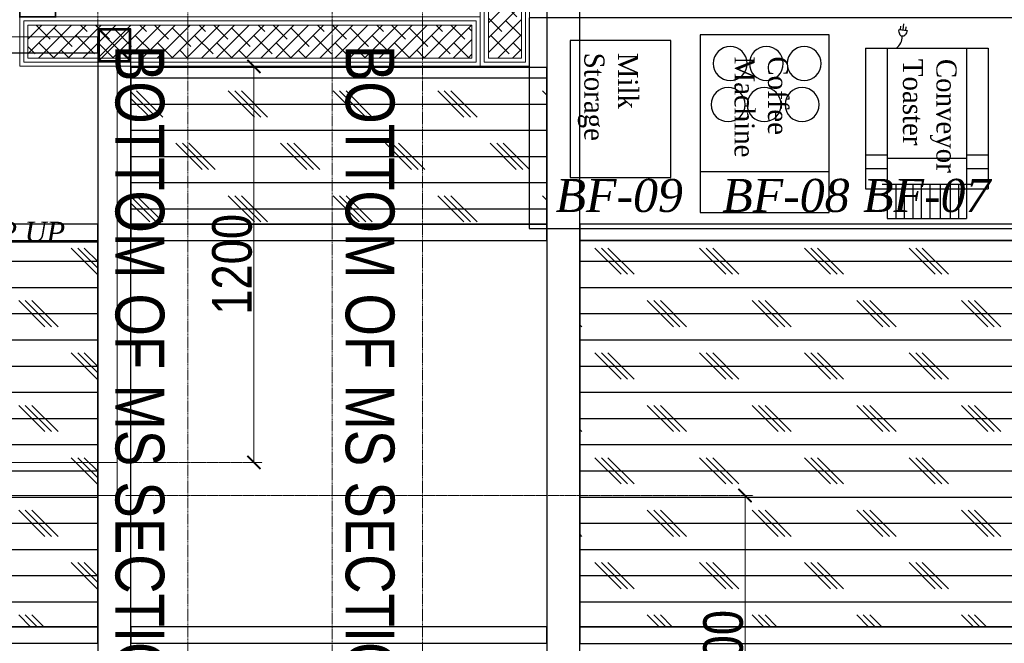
# Model space of a CAD drawing. Header units: millimetres. Extents: x -106827 to 92813, y -35754 to 7831.
# Tile 146 of 160: x -1181 to 1803, y -19645 to -17756. Entities that reach past the tile are written whole.
import ezdxf
from ezdxf.xclip import XClip

# ---------------------------------------------------------------- set-up
doc = ezdxf.new("R2010")
doc.units = ezdxf.units.MM
doc.header["$XCLIPFRAME"] = 2
doc.header["$PDMODE"] = 35
doc.linetypes.add('General Arrangement Plan$0$( Hidden )', pattern=[0.375, 0.25, -0.125])
doc.linetypes.add('General Arrangement Plan$1$HIDDEN', pattern=[0.375, 0.25, -0.125])
for name, color, linetype in [('Elevation hatch', 7, 'Continuous'), ('General Arrangement Plan$1$Equipment', 5, 'Continuous'), ('General Arrangement Plan$1$Equipment Name', 7, 'Continuous'), ('General Arrangement Plan$1$IDS-DOOR', 45, 'Continuous'), ('M-HVAC-INSULATION', 7, 'Continuous')]:
    doc.layers.add(name, color=color, linetype=linetype)
for name, color, linetype, lineweight in [('General Arrangement Plan$0$DIM', 7, 'Continuous', 13), ('General Arrangement Plan$0$TEXT', 7, 'Continuous', 5), ('General Arrangement Plan$1$A-HATCH', 15, 'Continuous', 0), ('General Arrangement Plan$1$A-PARTITION', 23, 'Continuous', 9), ('General Arrangement Plan$1$BEAM', 113, 'Continuous', 9), ('General Arrangement Plan$1$Finishes', 5, 'Continuous', 13), ('General Arrangement Plan$1$WALL NEW', 6, 'Continuous', 13)]:
    doc.layers.add(name, color=color, linetype=linetype, lineweight=lineweight)
doc.layers.add('General Arrangement Plan$1$MS', color=7, linetype='Continuous', lineweight=0, true_color=0x3c5977)
doc.styles.add('General Arrangement Plan$1$Standard', font='ARIALN.TTF')
doc.styles.add('General Arrangement Plan$1$style 2', font='arial.ttf', dxfattribs={"height": 25})
doc.styles.add('General Arrangement Plan$1$style12', font='BOOKOSI.TTF')
doc.styles.add('General Arrangement Plan$1$TMH-TEXT', font='simplex.shx', dxfattribs={"width": 0.8})
doc.dimstyles.new('General Arrangement Plan$1$TFS-Dim', dxfattribs={"dimtxt": 120, "dimasz": 40, "dimexe": 25, "dimexo": 25, "dimgap": 4.5, "dimtad": 1, "dimdec": 0, "dimzin": 0, "dimdsep": 46, "dimtxsty": 'General Arrangement Plan$1$Standard', "dimblk": 'General Arrangement Plan$1$_ArchTick', "dimcen": 0.09, "dimdle": 2, "dimclrd": 256, "dimclre": 8, "dimadec": 0, "dimazin": 0, "dimtfac": 1, "dimtdec": 0, "dimtofl": 0, "dimtmove": 1, "dimatfit": 3, "dimfxl": 1, "dimtolj": 1, "dimtzin": 0, "dimlwd": -1, "dimlwe": -1, "dimarcsym": 0})
pattern_1 = [(0, (-27179.21, -19598.95), (0, 79.375), []), (135, (-27139.52, -19638.64), (-158.75, -158.75), [112.2532, -112.2532]), (135, (-27119.68, -19638.64), (-158.75, -158.75), [112.2532, -112.2532]), (135, (-27099.83, -19638.64), (-158.75, -158.75), [112.2532, -112.2532])]

# ---------------------------------------------------------------- blocks, each defined once
blk = doc.blocks.new('General Arrangement Plan$1$A$Cc3302e59')
at = {"layer": 'General Arrangement Plan$1$Equipment'}
for p, q in [((-419.1, 366), (-419.1, 0)), ((0, 366), (-419.1, 366)), ((-358.7, 366), (-358.7, 301.4)), ((-317.5, 366), (-317.5, 301.4)), ((0, 366), (0, 0)), ((-508, 301.4), (-508, 64.6)), ((-419.1, 301.4), (-508, 301.4)), ((0, 301.4), (-419.1, 301.4)), ((-405.8, 316.5), (-405.8, 49.5)), ((-327.7, 301.4), (-327.7, 64.6)), ((-405.8, 276), (-508, 276)), ((55.7, 266), (53.2, 242.2)), ((-405.8, 250.6), (-508, 250.6)), ((53.6, 245.6), (63.7, 244.5)), ((54.4, 253.7), (72.5, 251.9)), ((55.3, 261.9), (65.4, 260.9)), ((-405.8, 225.2), (-508, 225.2)), ((-405.8, 199.8), (-508, 199.8)), ((-405.8, 174.4), (-508, 174.4)), ((-405.8, 143.8), (-507, 143.8)), ((-405.8, 113.9), (-508, 113.9)), ((-405.8, 88.5), (-508, 88.5)), ((-419.1, 64.6), (-508, 64.6)), ((0, 64.6), (-419.1, 64.6)), ((0, 64.6), (-419.1, 64.6)), ((-358.7, 64.6), (-358.7, 0)), ((-317.5, 64.6), (-317.5, 0)), ((0, 0), (-419.1, 0))]:
    blk.add_line(p, q, dxfattribs=at)
blk.add_lwpolyline([(53.2, 242.2, -0.063324), (45.7, 244, -0.07639), (40.1, 247.1, -0.107132), (36.2, 251.8, -0.14755), (35.4, 256.1, -0.14755), (37.1, 260.2, -0.107132), (41.8, 263.9, -0.07639), (48, 265.9, -0.063324), (55.7, 266, -0.063324)], format="xyb", dxfattribs=at)
blk.add_arc((35.8, 300.9), 44.7, 216.852, 269.4417, dxfattribs=at)
blk = doc.blocks.new('General Arrangement Plan$1$A$C54c34bd5')
at = {"layer": 'General Arrangement Plan$1$Equipment'}
blk.add_line((0, 407.7), (385, 407.7), dxfattribs=at)
blk.add_lwpolyline([(0, 530), (385, 530), (385, 0), (0, 0), (0, 530)], dxfattribs=at)
for centre in [(83.6, 208.4), (191.4, 208.4), (304.3, 208.4), (89.9, 85.8), (197.7, 85.8), (310.6, 85.8)]:
    blk.add_circle(centre, 50.7, dxfattribs=at)
blk = doc.blocks.new('General Arrangement Plan$1$A$C08D46EED')
at = {"lineweight": 0}
for p, q in [((-523.2, 710.2), (-440.8, 609.6)), ((-1219.8, 140, 0), (-1137.4, 39.4))]:
    blk.add_line(p, q, dxfattribs=at)
at = {"linetype": 'Continuous', "lineweight": 0, "const_width": 6}
blk.add_lwpolyline([(-440.8, 609.6), (-523.2, 710.2), (-569.6, 672.2), (-525.3, 618), (-513.6, 627.5), (-475.6, 581.1)], close=True, dxfattribs=at)
blk.add_lwpolyline([(-440.8, 609.6), (-523.2, 710.2), (-569.6, 672.2), (-525.3, 618), (-513.6, 627.5), (-475.6, 581.1)], close=True, dxfattribs=at)
at = {"lineweight": 0}
blk.add_lwpolyline([(-513.6, 627.5), (-560.1, 589.5), (-46.4, -38), (0, 0)], close=True, dxfattribs=at)
blk.add_lwpolyline([(-513.6, 627.5), (-560.1, 589.5), (-46.4, -38), (0, 0)], close=True, dxfattribs=at)
at = {"linetype": 'Continuous', "lineweight": 0, "const_width": 6, "elevation": 0}
blk.add_lwpolyline([(-1138.2, 38.8), (-1220.6, 139.4), (-1174.1, 177.4), (-1129.8, 123.2), (-1141.4, 113.7), (-1103.4, 67.3)], close=True, dxfattribs=at)
blk.add_lwpolyline([(-1138.2, 38.8), (-1220.6, 139.4), (-1174.1, 177.4), (-1129.8, 123.2), (-1141.4, 113.7), (-1103.4, 67.3)], close=True, dxfattribs=at)
at = {"color": 8, "linetype": 'General Arrangement Plan$1$HIDDEN', "ltscale": 0.025}
blk.add_arc((-511.6, 632, 0), 815.6, 219.45, 304.7707, dxfattribs=at)
blk = doc.blocks.new('General Arrangement Plan$1$_ArchTick')
at = {"color": 0, "linetype": 'ByBlock', "const_width": 0.15}
blk.add_lwpolyline([(-0.5, -0.5), (0.5, 0.5)], dxfattribs=at)
blk = doc.blocks.new('*D258')
at = {"layer": 'Defpoints', "color": 0}
for p in [(3573.2, 11235.3), (3158.8, 10035.4), (3573.2, 10035.4)]:
    blk.add_point(p, dxfattribs=at)
at = {"layer": 'General Arrangement Plan$0$DIM', "color": 8}
blk.add_line((3573.2, 11237.3), (3573.2, 10033.4), dxfattribs=at)
at = {"layer": 'General Arrangement Plan$0$DIM', "color": 8, "linetype": 'General Arrangement Plan$0$( Hidden )'}
blk.add_line((3183.8, 10035.4), (3598.2, 10035.4), dxfattribs=at)
at = {"layer": 'General Arrangement Plan$0$DIM', "color": 8, "xscale": 40, "yscale": 40, "zscale": 40}
for p, rotation in [((3573.2, 11235.3), 90), ((3573.2, 10035.4), 270)]:
    blk.add_blockref('General Arrangement Plan$1$_ArchTick', p, dxfattribs=dict(at, rotation=rotation))
at = {"layer": 'General Arrangement Plan$0$DIM', "color": 0, "insert": (3507.4, 10635.3), "char_height": 120, "attachment_point": 5, "rotation": 90, "style": 'General Arrangement Plan$1$Standard'}
blk.add_mtext('\\A1;1200', dxfattribs=at)
blk = doc.blocks.new('*D264')
at = {"layer": 'Defpoints', "color": 0}
for p in [(3158.8, 9935.3), (5061.9, 9935.3), (4358.8, 8935.4)]:
    blk.add_point(p, dxfattribs=at)
at = {"layer": 'General Arrangement Plan$0$DIM', "color": 8, "linetype": 'General Arrangement Plan$0$( Hidden )'}
for p, q in [((3183.8, 9935.3), (5086.9, 9935.3)), ((4383.8, 8935.4), (5086.9, 8935.4))]:
    blk.add_line(p, q, dxfattribs=at)
at = {"layer": 'General Arrangement Plan$0$DIM', "color": 8}
blk.add_line((5061.9, 8933.4), (5061.9, 9937.3), dxfattribs=at)
at = {"layer": 'General Arrangement Plan$0$DIM', "color": 8, "xscale": 40, "yscale": 40, "zscale": 40}
for p, rotation in [((5061.9, 9935.3), 90), ((5061.9, 8935.4), 270)]:
    blk.add_blockref('General Arrangement Plan$1$_ArchTick', p, dxfattribs=dict(at, rotation=rotation))
at = {"layer": 'General Arrangement Plan$0$DIM', "color": 0, "insert": (4996.1, 9435.4), "char_height": 120, "attachment_point": 5, "rotation": 90, "style": 'General Arrangement Plan$1$Standard'}
blk.add_mtext('\\A1;1000', dxfattribs=at)
blk = doc.blocks.new('General Arrangement Plan$1$A$C0642dd72')
at = {"layer": 'General Arrangement Plan$1$MS', "ltscale": 10}
for p, q in [((2899.7, 10224.7), (2999.7, 10324.7)), ((2999.7, 10224.7), (2899.7, 10324.7))]:
    blk.add_line(p, q, dxfattribs=at)
for points in [[(2899.7, 10224.7), (2999.7, 10224.7), (2999.7, 10324.7), (2899.7, 10324.7)], [(2903.7, 10228.7), (2995.7, 10228.7), (2995.7, 10320.7), (2903.7, 10320.7)]]:
    blk.add_lwpolyline(points, close=True, dxfattribs=at)
blk = doc.blocks.new('A$C03659140')
at = {"ltscale": 10}
for p, q in [((2899.7, 10224.7), (2999.7, 10324.7)), ((2999.7, 10224.7), (2899.7, 10324.7))]:
    blk.add_line(p, q, dxfattribs=at)
at = {"color": 3, "ltscale": 10}
for points in [[(4360.4, 5442.6), (4360.4, 10397), (4260.4, 10397), (4260.4, 5442.6)], [(2999.6, 5442.5), (2999.9, 10224.7), (2899.9, 10224.7), (2899.6, 5442.5)]]:
    blk.add_lwpolyline(points, close=True, dxfattribs=at)
at = {"color": 6, "ltscale": 10}
blk.add_lwpolyline([(1450.1, 10252.3), (2899.7, 10252.2), (2899.7, 10300.2), (1450.1, 10300.3)], close=True, dxfattribs=at)
at = {"color": 4, "ltscale": 10}
for points in [[(2899.7, 10224.7), (2999.7, 10224.7), (2999.7, 10324.7), (2899.7, 10324.7)], [(2903.7, 10228.7), (2995.7, 10228.7), (2995.7, 10320.7), (2903.7, 10320.7)]]:
    blk.add_lwpolyline(points, close=True, dxfattribs=at)
at = {"color": 30, "ltscale": 10}
for points in [[(1450.1, 9683.5), (2899.7, 9683.4), (2899.7, 9733.4), (1450.1, 9733.5)], [(2999.7, 9683.4), (4260.3, 9683.4), (4260.3, 9733.4), (2999.7, 9733.4)], [(4360.2, 9683.3), (5979.9, 9683.2), (5979.9, 9733.2), (4360.2, 9733.3)], [(1450.1, 8463.5), (2899.7, 8463.4), (2899.7, 8513.4), (1450.1, 8513.5)], [(2999.7, 8463.4), (4260.3, 8463.4), (4260.3, 8513.4), (2999.7, 8513.4)], [(4360.2, 8463.3), (5979.9, 8463.2), (5979.9, 8513.2), (4360.2, 8513.3)]]:
    blk.add_lwpolyline(points, close=True, dxfattribs=at)
blk = doc.blocks.new('General Arrangement Plan')
at = {"layer": 'General Arrangement Plan$1$A-HATCH', "lineweight": -2, "true_color": 0x939598}
h = blk.add_hatch(dxfattribs=at)
h.set_pattern_fill('ANSI38', color=252, scale=10, angle=180)
h.paths.add_polyline_path([(4384, 11260.3), (4384, 12575.7), (4284, 12575.7), (4284, 11260.3)])
h = blk.add_hatch(dxfattribs=at)
h.set_pattern_fill('ANSI38', color=252, scale=10, angle=180)
h.paths.add_polyline_path([(4234, 11360.3), (2888.3, 11360.3), (2888.3, 11260.3), (4234, 11260.3)])
at = {"color": 252, "true_color": 0x939598}
blk.add_line((4993.6, 11172.8), (4993.6, 11172.8), dxfattribs=at)
at = {"layer": 'General Arrangement Plan$1$A-PARTITION', "ltscale": 10}
blk.add_line((3158.8, 10035.4), (3158.8, 11235.3), dxfattribs=at)
blk.add_lwpolyline([(1663.3, 11235.3), (1663.3, 11085.3, 0.414214), (2713.3, 10035.3), (3158.8, 10035.3), (3158.8, 9935.3), (2713.3, 9935.3, -0.414214), (1563.3, 11085.3), (1563.3, 11235.3)], format="xyb", dxfattribs=at)
at = {"layer": 'General Arrangement Plan$1$BEAM', "linetype": 'General Arrangement Plan$0$( Hidden )', "ltscale": 11}
for points in [[(3373.3, 14050.1), (3373.2, 899.1), (3099.8, 899.1), (3099.8, 14050.1)], [(4084.2, 14050.1), (4084.2, 899.1), (3810.8, 899.1), (3810.8, 14050.1)]]:
    blk.add_lwpolyline(points, close=True, dxfattribs=at)
at = {"layer": 'General Arrangement Plan$1$Equipment', "color": 32, "ltscale": 0.2}
blk.add_lwpolyline([(4407.7, 10743.6), (10108.5, 10743.6), (10108.5, 11382.6), (4407.7, 11382.6)], close=True, dxfattribs=at)
at = {"layer": 'General Arrangement Plan$1$Equipment'}
blk.add_lwpolyline([(4836.7, 11313.2), (4531.9, 11313.2), (4531.9, 10898.2), (4836.7, 10898.2)], close=True, dxfattribs=at)
at = {"layer": 'General Arrangement Plan$1$Finishes'}
for points in [[(4409, 11235.3), (4409, 12600.7), (4259, 12600.7), (4259, 11235.3)], [(4259, 11385.3), (2863.3, 11385.3), (2863.3, 11235.3), (4259, 11235.3)]]:
    blk.add_lwpolyline(points, close=True, dxfattribs=at)
at = {"layer": 'General Arrangement Plan$1$WALL NEW'}
for points in [[(4396.5, 11247.8), (4396.5, 12588.2), (4271.5, 12588.2), (4271.5, 11247.8)], [(4384, 11260.3), (4384, 12575.7), (4284, 12575.7), (4284, 11260.3)], [(4246.5, 11372.8), (2875.8, 11372.8), (2875.8, 11247.8), (4246.5, 11247.8)], [(4234, 11360.3), (2888.3, 11360.3), (2888.3, 11260.3), (4234, 11260.3)]]:
    blk.add_lwpolyline(points, close=True, dxfattribs=at)
at = {"layer": 'General Arrangement Plan$1$Equipment'}
for name, p, xscale, yscale, zscale, rotation in [('General Arrangement Plan$1$A$Cc3302e59', (5799, 11290.2), 1.016002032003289, 1.016002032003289, 1.016002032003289, 90), ('General Arrangement Plan$1$A$C54c34bd5', (4925.6, 11330.9), -1.016002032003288, 1.016002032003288, 1.016002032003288, 180)]:
    blk.add_blockref(name, p, dxfattribs=dict(at, xscale=xscale, yscale=yscale, zscale=zscale, rotation=rotation))
at = {"layer": 'General Arrangement Plan$1$IDS-DOOR', "color": 1, "xscale": -0.8330996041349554, "yscale": 0.8330996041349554, "zscale": 0.8330996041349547, "rotation": 129.3008264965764}
blk.add_blockref('General Arrangement Plan$1$A$C08D46EED', (3597.3, 11422.8), dxfattribs=at)
at = {"layer": 'General Arrangement Plan$1$MS', "ltscale": 10}
blk.add_blockref('General Arrangement Plan$1$A$C0642dd72', (200.7, 1023.9), dxfattribs=at)
at = {"layer": 'General Arrangement Plan$0$TEXT', "color": 1, "char_height": 100, "attachment_point": 7, "style": 'General Arrangement Plan$1$Standard'}
for s, insert in [('{\\fTimes New Roman|b0|i1|c0|p18;BF-09}', (4487.6, 10792.6)), ('{\\fTimes New Roman|b0|i1|c0|p18;BF-08}', (4992.9, 10792.6)), ('{\\fTimes New Roman|b0|i1|c0|p18;BF-07}', (5419.9, 10792.6))]:
    blk.add_mtext(s, dxfattribs=dict(at, insert=insert))
at = {"layer": 'General Arrangement Plan$1$BEAM', "char_height": 147.925, "width": 5195.333, "attachment_point": 7, "rotation": 270, "style": 'General Arrangement Plan$1$TMH-TEXT'}
for s, insert in [('{\\fArial|b0|i0|c0|p34;\\C5;BOTTOM OF MS SECTION @13\'-11" FROM RAW FLOOR LEVEL}', (3124, 11300.1)), ('{\\fArial|b0|i0|c0|p34;\\C5;BOTTOM OF MS SECTION @9\'-8" FROM RAW FLOOR LEVEL}', (3821.7, 11300.1))]:
    blk.add_mtext(s, dxfattribs=dict(at, insert=insert))
at = {"layer": 'General Arrangement Plan$1$Equipment Name', "color": 0, "extrusion": (-1.04836e-07, 2.14625e-08, 1), "insert": (4554.8, 11276.5), "char_height": 60.96, "width": 622.304, "attachment_point": 7, "text_direction": (0, -1, 0), "style": 'General Arrangement Plan$1$style12'}
blk.add_mtext('\\pxql;{\\W0.95;Milk \\PStorage}', dxfattribs=at)
at = {"layer": 'General Arrangement Plan$1$Equipment Name', "color": 0, "extrusion": (-2.14625e-08, -1.04836e-07, 1), "insert": (5029.1, 11265.3), "char_height": 60.96, "width": 622.304, "attachment_point": 7, "text_direction": (0, -1, 0), "style": 'General Arrangement Plan$1$style12'}
blk.add_mtext('\\pxql;{\\W0.95;Coffee \\PMachine }', dxfattribs=at)
at = {"layer": 'General Arrangement Plan$1$Equipment Name', "color": 0, "extrusion": (1.04836e-07, -2.14625e-08, 1), "insert": (5703.1, 10635.5), "char_height": 60.96, "width": 622.304, "attachment_point": 3, "text_direction": (0, -1, 0), "style": 'General Arrangement Plan$1$style12'}
blk.add_mtext('\\pxql;{\\W0.95;Conveyor \\PToaster}', dxfattribs=at)
at = {"layer": 'General Arrangement Plan$1$Equipment Name', "insert": (2645.5, 10702.4), "char_height": 60.96, "width": 514.034, "attachment_point": 7, "rotation": 0.0081, "style": 'General Arrangement Plan$1$style 2'}
blk.add_mtext('\\A1;{\\fBookman Old Style|b0|i1|c0|p18;STEP UP}', dxfattribs=at)
at = {"layer": 'General Arrangement Plan$0$DIM', "color": 9, "true_color": 0xc7c8ca}
for base, p1, p2, picture, middle in [((3573.2, 10035.4), (3573.2, 11235.3), (3158.8, 10035.4), '*D258', (3507.4, 10635.3)), ((5061.9, 9935.3), (4358.8, 8935.4), (3158.8, 9935.3), '*D264', (4996.1, 9435.4))]:
    dim = blk.add_linear_dim(base=base, p1=p1, p2=p2, angle=90, dimstyle='General Arrangement Plan$1$TFS-Dim', override={"dimclrd": 8}, dxfattribs=at)
    dim.commit()
    dim.dimension.update_dxf_attribs({"geometry": picture, "text_midpoint": middle})

msp = doc.modelspace()

# ---------------------------------------------------------------- hatches: boundary and pattern name
at = {"layer": 'M-HVAC-INSULATION'}
h = msp.add_hatch(dxfattribs=at)
h.set_pattern_fill('DOTS', scale=50)
h.set_pattern_definition([(0, (25993.815, -19598.95), (39.6875, 79.375), [0, -79.375])])
h.paths.add_polyline_path([(9129.1, -15516.8), (9129.1, -16740.8), (6741.9, -16740.4), (6741.9, -15516.4)])
h.paths.add_polyline_path([(8580, -20432.4), (8580, -17599.8), (9660, -17599.8), (9660, -20432.4)])
edge = h.paths.add_edge_path()
edge.add_line((1940, -17599.8), (1175.5, -17599.8))
edge.add_line((1175.5, -17599.8), (1175.5, -16399.8))
edge.add_line((1175.5, -16399.8), (2725.5, -16399.8))
edge.add_line((2725.5, -16399.8), (2725.5, -17599.8))
edge.add_line((2725.5, -17599.8), (8569.6, -17599.8))
edge.add_line((8569.6, -17599.8), (8569.6, -23176.2))
edge.add_line((8569.6, -23176.2), (10536.7, -23176.2))
edge.add_line((10536.7, -23176.2), (10536.7, -16395.7))
edge.add_arc((10534.7, -16395.7), 2, 0, 90)
edge.add_line((10534.7, -16393.7), (9196.2, -16393.7))
edge.add_line((9196.2, -16393.7), (9196.2, -15480.7))
edge.add_line((9196.2, -15480.7), (366.4, -15480.7))
edge.add_line((366.4, -15480.7), (365, -17599.8))
edge.add_line((365, -17599.8), (1940, -17599.8))

# ---------------------------------------------------------------- next in the draw order: block references
at = {"color": 7}
ref = msp.add_blockref('General Arrangement Plan', (-4044.3, -29132.4), dxfattribs=at)
XClip(ref).set_block_clipping_path([(48.7190010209, -107.5186207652), (15251.6043912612, 15253.5715002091)])

# ---------------------------------------------------------------- next in the draw order: hatches: boundary and pattern name
at = {"layer": 'Elevation hatch', "true_color": 0x939598}
h = msp.add_hatch(dxfattribs=at)
h.set_pattern_fill('CORK', color=252, scale=25)
h.set_pattern_definition(pattern_1)
h.paths.add_polyline_path([(-843.8, -18375.1), (416.8, -18375.1), (416.8, -17900.4), (-843.8, -17900.4)])
h = msp.add_hatch(dxfattribs=at)
h.set_pattern_fill('CORK', color=252, scale=25)
h.set_pattern_definition(pattern_1)
h.paths.add_polyline_path([(-2393.4, -19595), (-944.5, -19595), (-944.5, -18429.9), (-2393.4, -18429.9)])
h = msp.add_hatch(dxfattribs=at)
h.set_pattern_fill('CORK', color=252, scale=25)
h.set_pattern_definition(pattern_1)
h.paths.add_polyline_path([(516.6, -19595.2), (2136.3, -19595.2), (2136.3, -18425.2), (516.6, -18425.2)])

# ---------------------------------------------------------------- next in the draw order: linework, layer by layer
at = {"color": 7}
for points in [[(-843.8, -18375.1), (416.8, -18375.1), (416.8, -17900.4), (-843.8, -17900.4)], [(-2393.4, -19595), (-944.5, -19595), (-944.5, -18429.9), (-2393.4, -18429.9)], [(516.6, -19595.2), (2136.3, -19595.2), (2136.3, -18425.2), (516.6, -18425.2)]]:
    msp.add_lwpolyline(points, close=True, dxfattribs=at)

# ---------------------------------------------------------------- next in the draw order: block references
msp.add_blockref('A$C03659140', (-3843.6, -28108.5), dxfattribs=at)

doc.saveas('drawing.dxf')
